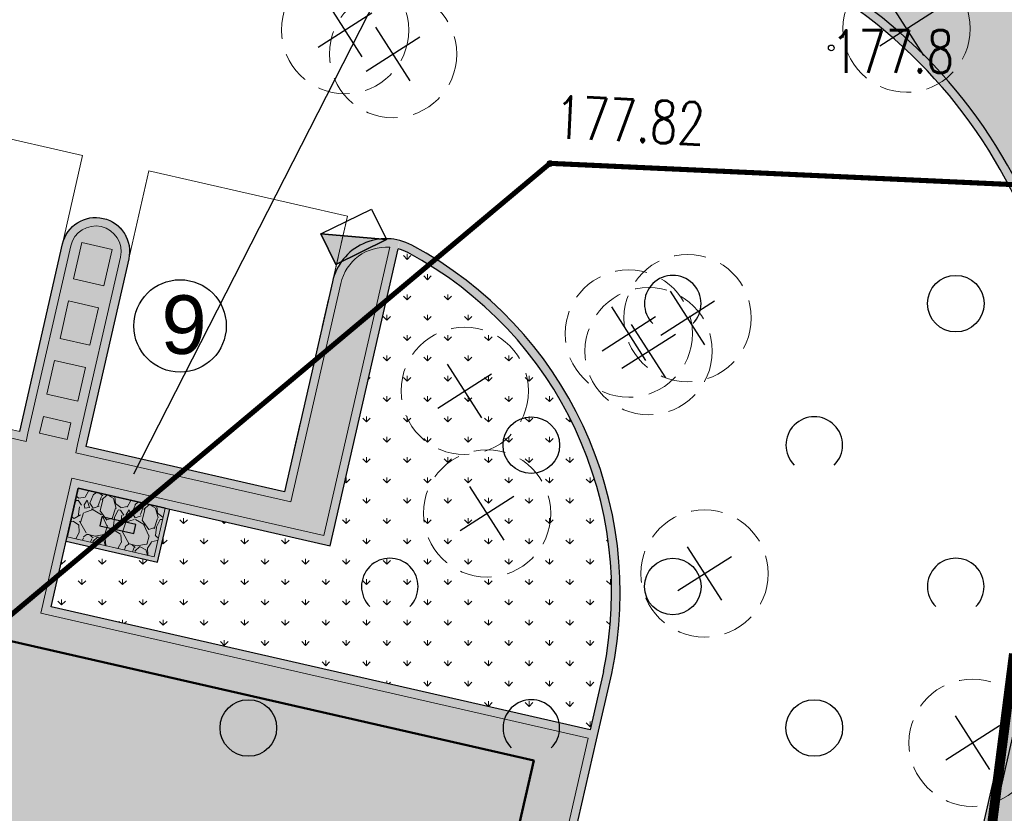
# Model space of a CAD drawing. Header units: metres. Extents: x 964 to 7125, y -212 to 9570.
# Tile 177 of 185: x 2693 to 2711, y 255 to 269. Entities that reach past the tile are written whole.
import ezdxf
from ezdxf import colors
from ezdxf.entities.mleader import LeaderData, LeaderLine
from ezdxf.enums import TextEntityAlignment as Align
from ezdxf.math import Vec2, Vec3

# ---------------------------------------------------------------- set-up
doc = ezdxf.new("R2010")
doc.units = ezdxf.units.M
for name, pattern in [('1081', [1.5, 1, -0.5]), ('3901', [0]), ('CIĄGłA', [0]), ('DASHED', [0.75, 0.5, -0.25])]:
    doc.linetypes.add(name, pattern=pattern)
for name, color, linetype, lineweight in [('- AGP-1_OPISY', 7, 'Continuous', 13), ('AGP1_BUDYNKI', 7, 'Continuous', 50), ('AGP1_HATCH', 7, 'Continuous', 5), ('AGP1_KRAWEZNIKI', 250, 'Continuous', 30), ('AGP1_KRAWEZNIKI GRUBOŚCI', 7, 'Continuous', 15), ('AGP1_KRAWEZNIKI NOWE', 7, 'Continuous', 30), ('AGP1_OPISY', 7, 'Continuous', 13), ('AGP1_ZIELEN', 1, 'Continuous', 15), ('MEBLE PKN', 250, 'Continuous', 20), ('PODKŁAD MAPA', 7, 'Continuous', 9)]:
    doc.layers.add(name, color=color, linetype=linetype, lineweight=lineweight)
for name, color, linetype in [('0S', 7, 'Continuous'), ('OT_Rzedna', 7, 'Continuous'), ('OT_ZagospodarowanieTerenu', 7, 'Continuous'), ('OTO_L_0', 7, 'Continuous'), ('SYTUACJA - znaki_czytnik_kart', 7, 'Continuous'), ('zz-odwodnienie', 5, 'Continuous')]:
    doc.layers.add(name, color=color, linetype=linetype)
doc.styles.add('ARIAL', font='arial.ttf')
doc.styles.add('STYL_ARIAL', font='simplex', dxfattribs={"width": 0.75, "oblique": 0.1})
pattern_1 = [(90, (0, 0), (-0.3592102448, 0.3592102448), [0.09525, -0.6231704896]), (45, (0, 0), (-0.3592102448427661, 0.3592102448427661), [0.09525, -0.41275]), (135, (0, 0), (-0.3592102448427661, -0.3592102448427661), [0.09525, -0.41275])]

# ---------------------------------------------------------------- blocks, each defined once
blk = doc.blocks.new('drzewo_liściaste_symbol')
at = {"layer": 'AGP1_ZIELEN', "color": 11, "lineweight": 30, "true_color": 0xf27172, "transparency": 33554559}
for p, q in [((0.5303300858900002, -0.5303300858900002), (-0.5303300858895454, 0.5303300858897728)), ((-0.5303300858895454, -0.5303300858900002), (0.5303300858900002, 0.5303300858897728))]:
    blk.add_line(p, q, dxfattribs=at)
at = {"layer": 'AGP1_ZIELEN', "color": 252, "linetype": 'DASHED', "lineweight": 5, "ltscale": 1.5, "true_color": 0x939598}
blk.add_circle((0, 0), 1.5, dxfattribs=at)
blk = doc.blocks.new('DRZEWA DO WYCINKI 20240606')
at = {"layer": 'AGP1_ZIELEN', "lineweight": 9, "xscale": 0.75, "yscale": 0.75, "zscale": 0.75, "rotation": 347.6011741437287}
for p in [(2244.827681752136, 233.3627726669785), (2234.906728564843, 233.3376599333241), (2235.753952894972, 232.9139969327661), (2240.957524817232, 228.2470444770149), (2239.919667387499, 227.9716686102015), (2240.269466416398, 227.6620296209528), (2237.021180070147, 226.9594460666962), (2237.415612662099, 224.7949159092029), (2241.257403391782, 223.7316503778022), (2245.994102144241, 220.7411330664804)]:
    blk.add_blockref('drzewo_liściaste_symbol', p, dxfattribs=at)
blk = doc.blocks.new('OTZK1')
at = {"color": 0}
blk.add_circle((0.5, 0.5), 0.5, dxfattribs=at)
blk = doc.blocks.new('OTZK2')
at = {"color": 0}
blk.add_arc((0.5, 0.5), 0.5, 315, 225, dxfattribs=at)
blk = doc.blocks.new('OTRN')
at = {"color": 0}
blk.add_circle((0, 0), 0.05, dxfattribs=at)
blk = doc.blocks.new('RTPW02')
at = {"color": 0}
blk.add_circle((0, 0), 0.05, dxfattribs=at)
blk = doc.blocks.new('MDCP 20240606')
at = {"layer": 'OT_ZagospodarowanieTerenu', "color": 251, "linetype": '1081', "true_color": 0x636466, "const_width": 0.09}
blk.add_lwpolyline([(6592073.7, 5737976.5), (6592072.08, 5737981.8), (6592052.48, 5737982.7), (6592038.83, 5737971.26), (6592034.15, 5737950.72), (6592037.44, 5737948.76), (6592037.82, 5737943.52), (6592053.99, 5737937.59), (6592051.48, 5737922.7), (6592058.84, 5737922.22), (6592062.72, 5737925.29), (6592063.65, 5737933.34), (6592066.33, 5737944.78), (6592065.09, 5737951.53), (6592063.33, 5737955.72), (6592065.93, 5737958.41), (6592070.87, 5737958), (6592072.22, 5737963.52), (6592071.8, 5737967.27), (6592073.7, 5737976.5)], dxfattribs=at)
at = {"layer": 'OTO_L_0', "color": 251, "linetype": '3901', "true_color": 0x636466, "const_width": 0.175}
blk.add_lwpolyline([(6592060.678, 5737974.0325), (6592060.1527, 5737969.9328)], dxfattribs=at)
at = {"layer": 'OT_Rzedna', "color": 251, "true_color": 0x636466}
for name, p in [('OTRN', (6592057.45, 5737984.74)), ('RTPW02', (6592052.484, 5737982.697))]:
    blk.add_blockref(name, p, dxfattribs=at)
at = {"layer": 'OT_ZagospodarowanieTerenu', "color": 251, "true_color": 0x636466}
for name, p in [('OTZK2', (6592054.15, 5737979.72)), ('OTZK1', (6592059.15, 5737979.72)), ('OTZK1', (6592051.65, 5737977.22)), ('OTZK2', (6592056.65, 5737977.22)), ('OTZK2', (6592049.15, 5737974.72)), ('OTZK1', (6592054.15, 5737974.72)), ('OTZK2', (6592059.15, 5737974.72)), ('OTZK1', (6592046.65, 5737972.22)), ('OTZK2', (6592051.65, 5737972.22)), ('OTZK1', (6592056.65, 5737972.22))]:
    blk.add_blockref(name, p, dxfattribs=at)
at = {"layer": 'OT_Rzedna', "color": 251, "true_color": 0x636466, "style": 'STYL_ARIAL', "width": 0.75}
blk.add_text('177.8', height=0.75, dxfattribs=at).set_placement((6592057.45, 5737984.6775), align=Align.MIDDLE_LEFT)
blk.add_text('177.82', height=0.75, rotation=357.3709, dxfattribs=at).set_placement((6592052.5846, 5737983.8945), align=Align.TOP_LEFT)
blk = doc.blocks.new('stanowisko odkurzacza nowe 06 10 2020')
at = {"lineweight": 15}
blk.add_line((-4.200000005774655, -3.400000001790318), (-4.200000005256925, -5.000000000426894), dxfattribs=at)
for points in [[(-7.800000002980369, -1.118678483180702e-10), (-7.800000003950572, -5.000000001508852), (-4.200000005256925, -5.000000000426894)], [(-3.000000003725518, -3.400000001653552), (-3.000000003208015, -5.000000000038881)], [(-3.000000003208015, -5.000000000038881), (0.5999999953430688, -5.000000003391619)]]:
    blk.add_lwpolyline(points, dxfattribs=at)
at = {"layer": 'AGP1_KRAWEZNIKI NOWE', "linetype": 'DASHED', "lineweight": 15}
blk.add_lwpolyline([(-7.800000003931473, 1.164153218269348e-10), (-7.800000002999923, -5.000000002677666)], dxfattribs=at)
at = {"layer": 'AGP1_KRAWEZNIKI NOWE', "lineweight": 15}
for points in [[(-7.200000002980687, -1.13686837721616e-13), (-4.200000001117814, 2.6943780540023e-11)], [(-3.000000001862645, 3.774403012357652e-11), (0.5999999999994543, 7.014477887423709e-11), (0.5999999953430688, -4.999999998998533)]]:
    blk.add_lwpolyline(points, dxfattribs=at)
for points in [[(-4.200000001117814, -1.13686837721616e-13), (-4.200000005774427, -3.400000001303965, 0.4142135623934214), (-3.600000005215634, -4.000000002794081), (-3.600000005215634, -4.000000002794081, 0.4142135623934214), (-3.000000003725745, -3.400000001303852), (-3.000000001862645, 0)], [(-4.050000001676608, -1.13686837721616e-13), (-4.050000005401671, -3.400000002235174, 0.4142135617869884), (-3.600000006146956, -3.850000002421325, 0.4142135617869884), (-3.150000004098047, -3.400000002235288), (-3.150000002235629, 0)]]:
    blk.add_lwpolyline(points, format="xyb", dxfattribs=at)
for points in [[(-3.850000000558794, -0.349999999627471), (-3.350000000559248, -0.349999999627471), (-3.350000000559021, -0.04999999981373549), (-3.850000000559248, -0.04999999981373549)], [(-3.320000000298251, -1.36000000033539), (-3.320000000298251, -0.75), (-3.879999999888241, -0.75), (-3.879999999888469, -1.360000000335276)], [(-3.330000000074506, -2.440000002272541), (-3.330000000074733, -1.760000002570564), (-3.870000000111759, -1.76000000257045), (-3.870000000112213, -2.440000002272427)], [(-3.87500000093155, -3.500000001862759), (-3.325000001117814, -3.500000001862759), (-3.325000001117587, -2.840000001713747), (-3.87500000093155, -2.840000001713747)]]:
    blk.add_lwpolyline(points, close=True, dxfattribs=at)
blk = doc.blocks.new('d_wpust')
at = {"layer": 'zz-odwodnienie'}
blk.add_hatch(color=0, dxfattribs=at).paths.add_polyline_path([(-0.5, 0.6000000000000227), (-0.5, 0), (0.5, 0)])
at = {"layer": 'zz-odwodnienie', "color": 0}
for p, q in [((-0.5, 0.6000000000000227), (0.5, 0)), ((-0.5, 0), (-0.5, 0.6000000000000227)), ((-0.5, 0.6000000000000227), (0.5, 0.6000000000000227)), ((0.5, 0.6000000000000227), (0.5, 0)), ((0.5, 0), (-0.5, 0))]:
    blk.add_line(p, q, dxfattribs=at)
blk.add_lwpolyline([(-0.5, 0.6000000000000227), (-0.5, 0), (0.5, 0)], close=True, dxfattribs=at)
blk = doc.blocks.new('drogowe 20250115 oddziaływanie')
at = {"layer": 'zz-odwodnienie', "color": 5, "linetype": 'CIĄGłA', "lineweight": 0, "rotation": 26.12016210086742}
blk.add_blockref('d_wpust', (2367.768853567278, 271.4835754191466), dxfattribs=at)

msp = doc.modelspace()

# ---------------------------------------------------------------- hatches: boundary and pattern name
at = {"layer": 'AGP1_HATCH', "transparency": 33554625}
h = msp.add_hatch(dxfattribs=at)
h.set_pattern_fill('GRASS', color=64, scale=0.02)
h.set_pattern_definition(pattern_1)
edge = h.paths.add_edge_path()
edge.add_line((2661.807510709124, 281.1750997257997), (2661.513226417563, 280.103738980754))
edge.add_arc((2698.998912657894, 442.3996465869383), 166.5687194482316, 256.9943948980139, 258.1500133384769)
edge.add_line((2664.794031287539, 279.3807385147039), (2665.073825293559, 279.3204852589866))
edge.add_line((2665.07382529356, 279.3204852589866), (2665.191714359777, 279.8679188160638))
edge.add_line((2665.191714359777, 279.8679188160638), (2666.814512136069, 279.5184515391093))
edge.add_line((2666.814512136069, 279.5184515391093), (2666.696623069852, 278.9710179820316))
edge.add_line((2666.696623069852, 278.9710179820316), (2677.244893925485, 276.6994623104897))
edge.add_line((2677.244893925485, 276.6994623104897), (2678.276026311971, 277.4314030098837))
edge.add_line((2678.276026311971, 277.4314030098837), (2661.807510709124, 281.1750997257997))
edge = h.paths.add_edge_path()
edge.add_line((2678.276026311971, 277.4314030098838), (2677.244893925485, 276.6994623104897))
edge.add_line((2677.244893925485, 276.6994623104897), (2705.452921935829, 270.6249021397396))
edge.add_arc((2702.957783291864, 261.9819229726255), 8.995932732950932, -9.899978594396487, 73.89711847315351, ccw=False)
edge.add_line((2711.819761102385, 260.4352636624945), (2705.060449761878, 230.8202579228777))
edge.add_line((2705.060449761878, 230.8202579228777), (2704.424615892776, 230.9653696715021))
edge.add_line((2704.424615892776, 230.9653696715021), (2703.045429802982, 224.9226379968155))
edge.add_line((2703.045429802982, 224.9226379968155), (2698.813467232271, 225.8885363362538))
edge.add_line((2698.813467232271, 225.8885363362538), (2700.188177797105, 231.9116583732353))
edge.add_line((2700.188177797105, 231.9116583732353), (2696.80297776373, 230.9890328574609))
edge.add_line((2696.80297776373, 230.9890328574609), (2693.005710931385, 231.8557167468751))
edge.add_line((2693.005710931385, 231.8557167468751), (2692.594776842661, 230.055260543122))
edge.add_line((2692.594776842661, 230.055260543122), (2687.874416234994, 231.1293036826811))
edge.add_line((2687.874416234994, 231.1293036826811), (2688.28607199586, 232.9329218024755))
edge.add_line((2688.28607199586, 232.9329218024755), (2682.213132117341, 234.3190027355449))
edge.add_line((2682.213132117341, 234.3190027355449), (2680.478348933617, 235.4907377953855))
edge.add_arc((2679.978658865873, 234.8031445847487), 0.8499850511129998, 53.99321822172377, 167.1431079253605)
edge.add_line((2679.149983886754, 234.9922804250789), (2677.859385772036, 229.3376865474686))
edge.add_line((2677.859385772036, 229.3376865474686), (2673.715938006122, 230.2833823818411))
edge.add_line((2673.715938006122, 230.2833823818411), (2674.083090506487, 231.892015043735))
edge.add_line((2674.083090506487, 231.892015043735), (2654.926379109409, 236.2643211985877))
edge.add_line((2654.92637910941, 236.2643211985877), (2654.926056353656, 236.2643948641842))
edge.add_line((2654.926056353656, 236.2643948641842), (2655.35996385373, 238.1655061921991))
edge.add_line((2655.35996385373, 238.1655061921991), (2651.459929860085, 239.0556455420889))
edge.add_line((2651.459929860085, 239.0556455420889), (2652.17198319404, 242.175417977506))
edge.add_line((2652.17198319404, 242.175417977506), (2657.382741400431, 262.8037986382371))
edge.add_arc((2654.619536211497, 263.5017936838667), 2.849999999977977, 345.8234528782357, 357.692915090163)
edge.add_line((2657.467226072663, 263.3870659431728), (2657.561453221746, 265.7259047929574))
edge.add_line((2657.561453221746, 265.7259047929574), (2649.03751070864, 234.6850997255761))
edge.add_line((2649.03751070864, 234.6850997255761), (2703.447510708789, 222.3150997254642))
edge.add_line((2703.447510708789, 222.3150997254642), (2714.507510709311, 269.1950997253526))
edge.add_line((2714.507510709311, 269.1950997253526), (2678.276026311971, 277.4314030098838))
at = {"layer": 'AGP1_HATCH', "true_color": 0x636466, "transparency": 33554477}
h = msp.add_hatch(color=251, dxfattribs=at)
h.dxf.hatch_style = 1
h.paths.add_polyline_path([(2701.167833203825, 225.8640364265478), (2699.412961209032, 226.2645664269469), (2700.630127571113, 231.5974276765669), (2702.384999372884, 231.1968974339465)], flags=16)
edge = h.paths.add_edge_path()
edge.add_arc((2704.102944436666, 465.5645542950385), 190.2882127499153, 257.0703403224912, 258.0782477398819)
edge.add_line((2664.794031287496, 279.3807385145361), (2705.448620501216, 270.6258284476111))
edge.add_line((2705.448620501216, 270.6258284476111), (2705.453780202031, 270.6246543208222))
edge.add_arc((2702.957783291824, 261.981922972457), 8.99593273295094, -9.899978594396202, 73.8914287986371, ccw=False)
edge.add_line((2711.819761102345, 260.4352636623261), (2705.060449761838, 230.8202579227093))
edge.add_line((2705.060449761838, 230.8202579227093), (2704.424615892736, 230.9653696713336))
edge.add_line((2704.424615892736, 230.9653696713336), (2703.045429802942, 224.9226379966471))
edge.add_line((2703.045429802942, 224.9226379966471), (2698.815172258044, 225.8924517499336))
edge.add_line((2698.815172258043, 225.8924517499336), (2700.194344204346, 231.93512077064))
edge.add_line((2700.194344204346, 231.93512077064), (2700.188177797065, 231.9116583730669))
edge.add_line((2700.188177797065, 231.9116583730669), (2696.80297776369, 230.9890328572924))
edge.add_line((2696.80297776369, 230.9890328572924), (2693.005710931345, 231.8557167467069))
edge.add_line((2693.005710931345, 231.8557167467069), (2692.594776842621, 230.0552605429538))
edge.add_line((2692.594776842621, 230.0552605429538), (2687.874416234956, 231.1293036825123))
edge.add_line((2687.874416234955, 231.1293036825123), (2688.286071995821, 232.9329218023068))
edge.add_line((2688.286071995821, 232.9329218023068), (2682.213132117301, 234.3190027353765))
edge.add_line((2682.213132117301, 234.3190027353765), (2680.478348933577, 235.4907377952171))
edge.add_arc((2679.978658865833, 234.8031445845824), 0.8499850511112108, 53.99321822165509, 167.1431079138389)
edge.add_line((2679.149983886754, 234.9922804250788), (2677.859385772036, 229.3376865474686))
edge.add_line((2677.859385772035, 229.3376865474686), (2673.715938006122, 230.2833823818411))
edge.add_line((2673.715938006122, 230.2833823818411), (2674.083090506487, 231.892015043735))
edge.add_line((2674.083090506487, 231.892015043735), (2654.926379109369, 236.2643211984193))
edge.add_line((2654.92637910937, 236.2643211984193), (2654.926111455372, 236.2646362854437))
edge.add_line((2654.926111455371, 236.2646362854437), (2655.360018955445, 238.1657476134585))
edge.add_line((2655.360018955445, 238.1657476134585), (2651.459929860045, 239.0556455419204))
edge.add_line((2651.459929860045, 239.0556455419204), (2652.17198319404, 242.175417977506))
edge.add_line((2652.17198319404, 242.175417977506), (2657.382741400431, 262.8037986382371))
edge.add_arc((2654.619536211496, 263.5017936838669), 2.849999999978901, 345.8234528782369, 357.6929150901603)
edge.add_line((2657.467226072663, 263.3870659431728), (2657.561933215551, 265.7378188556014))
edge.add_line((2657.561933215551, 265.7378188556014), (2657.737820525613, 266.3773577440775))
edge.add_line((2657.737820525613, 266.3773577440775), (2657.61710448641, 263.3810276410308))
edge.add_arc((2654.619536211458, 263.501793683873), 3.000000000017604, 345.82345287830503, 357.69291509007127, ccw=False)
edge.add_line((2657.528173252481, 262.7670620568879), (2652.318222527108, 242.1420404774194))
edge.add_line((2652.318222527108, 242.1420404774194), (2655.243009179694, 241.4744904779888))
edge.add_arc((2655.017944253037, 240.497337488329), 1.002737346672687, -9.8722114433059, 77.02943066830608, ccw=False)
edge.add_line((2656.005833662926, 240.3254168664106), (2655.105951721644, 236.3771931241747))
edge.add_line((2655.105951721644, 236.3771931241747), (2678.113676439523, 231.1259360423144))
edge.add_line((2678.113676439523, 231.1259360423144), (2679.003744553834, 235.0256579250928))
edge.add_arc((2679.978658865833, 234.8031445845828), 0.9999850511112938, 54.147005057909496, 167.143107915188, ccw=False)
edge.add_line((2680.564357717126, 235.6136548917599), (2682.273850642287, 234.4590017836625))
edge.add_line((2682.273850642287, 234.4590017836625), (2696.799754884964, 231.1436258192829))
edge.add_line((2696.799754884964, 231.1436258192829), (2700.226016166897, 232.0774424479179))
edge.add_line((2700.226016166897, 232.0774424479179), (2704.947587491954, 230.999872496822))
edge.add_line((2704.947587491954, 230.999872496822), (2711.672656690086, 260.4648509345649))
edge.add_arc((2702.957783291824, 261.9819229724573), 8.845932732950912, 350.1249919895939, 433.863969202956)
edge.add_line((2705.41623421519, 270.4793664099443), (2664.703803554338, 279.246415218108))
edge.add_arc((2698.998912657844, 442.3996465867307), 166.7187194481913, 256.9978913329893, 258.1291453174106, ccw=False)
edge.add_line((2661.489382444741, 279.9552974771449), (2661.525066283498, 280.1010047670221))
h = msp.add_hatch(color=251, dxfattribs=at)
h.dxf.hatch_style = 1
h.paths.add_polyline_path([(2687.065361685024, 259.3846310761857), (2702.420484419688, 255.8799613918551), (2699.626984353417, 243.6407100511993), (2684.271868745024, 247.1454113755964)], flags=16)
edge = h.paths.add_edge_path(flags=16)
edge.add_line((2690.571248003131, 266.4311739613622), (2690.426610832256, 265.7974705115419))
edge.add_line((2690.426610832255, 265.7974705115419), (2684.869518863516, 267.0658272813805))
edge.add_line((2684.869518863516, 267.0658272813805), (2685.014156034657, 267.6995307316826))
edge.add_arc((2685.842845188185, 267.5103898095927), 0.8500000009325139, 77.14298656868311, 167.1429865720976, ccw=False)
edge.add_line((2686.031986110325, 268.3390789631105), (2689.931699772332, 267.4490040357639))
edge.add_arc((2689.742558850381, 266.6203148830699), 0.8500000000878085, -12.857013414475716, 77.14298656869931, ccw=False)
edge = h.paths.add_edge_path()
edge.add_line((2703.562298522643, 256.3886637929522), (2693.891010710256, 258.5960247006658))
edge.add_line((2693.891010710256, 258.5960247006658), (2694.36942604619, 260.6921210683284))
edge.add_line((2694.369426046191, 260.6921210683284), (2698.824850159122, 259.6752101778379))
edge.add_line((2698.824850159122, 259.6752101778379), (2700.049590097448, 265.0732275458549))
edge.add_arc((2699.800264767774, 264.1511328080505), 0.9552077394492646, 74.86959213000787, 168.3871311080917)
edge.add_line((2698.864610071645, 264.3434141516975), (2698.016810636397, 260.6289252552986))
edge.add_line((2698.016810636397, 260.6289252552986), (2689.827412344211, 262.4980825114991))
edge.add_line((2689.827412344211, 262.4980825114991), (2690.717487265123, 266.3977961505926))
edge.add_arc((2689.742558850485, 266.6203148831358), 1.000000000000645, 347.1429865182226, 437.1429865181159)
edge.add_line((2689.965077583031, 267.5952432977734), (2686.065363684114, 268.485318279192))
edge.add_arc((2685.842845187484, 267.5103898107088), 1.000000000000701, 77.1430003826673, 167.1429865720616)
edge.add_line((2684.867916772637, 267.732908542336), (2684.689901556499, 266.9529658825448))
edge.add_line((2684.689901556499, 266.9529658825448), (2689.564527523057, 265.8403759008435))
edge.add_line((2689.564527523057, 265.8403759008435), (2688.20718139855, 259.8933084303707))
edge.add_line((2688.20718139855, 259.8933084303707), (2684.323637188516, 260.7796816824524))
edge.add_arc((2684.101035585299, 259.7827054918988), 1.021524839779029, 77.41362849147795, 166.3037866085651)
edge.add_line((2683.108558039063, 260.0245759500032), (2681.076185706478, 251.1200781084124))
edge.add_arc((2684.981409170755, 250.0981039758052), 4.03673152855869, 165.3349000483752, 256.6501541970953)
edge.add_line((2684.049342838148, 246.1704515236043), (2698.437065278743, 242.8865820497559))
edge.add_arc((2698.876142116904, 244.8367181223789), 1.998954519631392, 257.3113330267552, 345.5301534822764)
edge.add_line((2700.811688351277, 244.3372384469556), (2703.562298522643, 256.3886637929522))
h = msp.add_hatch(color=251, dxfattribs=at)
h.dxf.hatch_style = 1
edge = h.paths.add_edge_path()
edge.add_line((2693.337154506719, 261.6970163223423), (2694.093718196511, 265.0117729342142))
edge.add_arc((2694.678675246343, 264.8782616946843), 0.6000000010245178, -12.857013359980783, 167.1429865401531, ccw=False)
edge.add_line((2695.263632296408, 264.744750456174), (2694.507068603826, 261.4299938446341))
edge.add_line((2694.507068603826, 261.4299938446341), (2693.337154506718, 261.6970163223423))
h = msp.add_hatch(color=251, dxfattribs=at)
h.dxf.hatch_style = 1
edge = h.paths.add_edge_path()
edge.add_arc((2703.396436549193, 257.4046252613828), 1.168151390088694, 62.58540037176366, 70.4384763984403)
edge.add_arc((2696.987293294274, 258.8506342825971), 6.80902246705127, 348.9806832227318, 357.09332757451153, ccw=False)
edge.add_line((2703.670776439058, 257.5491581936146), (2703.41605929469, 256.422041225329))
edge.add_line((2703.41605929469, 256.422041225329), (2703.562298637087, 256.3886637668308))
edge.add_line((2703.562298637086, 256.3886637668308), (2703.819731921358, 257.5165727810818))
edge.add_arc((2696.400283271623, 258.9049803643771), 7.548237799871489, 349.4007796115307, 356.4803759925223)
edge = h.paths.add_edge_path()
edge.add_arc((2699.80919047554, 264.1366405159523), 0.9669473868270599, 61.87003514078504, 75.3656220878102)
edge.add_line((2700.053489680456, 265.0722179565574), (2700.023086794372, 264.9250809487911))
edge.add_arc((2699.809211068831, 264.1365959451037), 0.8169770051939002, 61.86729084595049, 74.823748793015, ccw=False)
edge.add_arc((2696.987293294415, 258.8506342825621), 6.809022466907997, -2.9066724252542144, 61.89995680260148, ccw=False)
edge.add_arc((2703.396436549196, 257.4046252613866), 1.168151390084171, 62.58540037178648, 70.43847639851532, ccw=False)
edge.add_arc((2696.987293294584, 258.8506342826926), 6.959022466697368, 356.6302783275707, 421.8999565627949)
at = {"layer": 'AGP1_HATCH', "transparency": 33554625}
h = msp.add_hatch(dxfattribs=at)
h.set_pattern_fill('GRASS', color=64, scale=0.02)
h.set_pattern_definition(pattern_1)
edge = h.paths.add_edge_path()
edge.add_arc((2699.809210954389, 264.1365959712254), 0.8169770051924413, 61.86728915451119, 74.82374879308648)
edge.add_line((2700.023086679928, 264.9250809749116), (2698.824850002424, 259.6752102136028))
edge.add_line((2698.824850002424, 259.6752102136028), (2695.987806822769, 260.3227400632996))
edge.add_line((2695.987806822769, 260.3227400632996), (2695.774188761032, 259.3868088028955))
edge.add_line((2695.774188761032, 259.3868088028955), (2694.155807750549, 259.7561898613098))
edge.add_line((2694.15580775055, 259.7561898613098), (2693.891010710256, 258.5960247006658))
edge.add_line((2693.891010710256, 258.5960247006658), (2703.416059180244, 256.4220412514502))
edge.add_line((2703.416059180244, 256.4220412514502), (2703.650952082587, 257.4511926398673))
edge.add_arc((2696.987293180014, 258.8506343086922), 6.80902246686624, 348.1396172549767, 421.8999565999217)
at = {"layer": 'AGP1_HATCH', "true_color": 0x636466, "transparency": 33554477}
h = msp.add_hatch(color=251, dxfattribs=at)
h.dxf.hatch_style = 1
h.paths.add_polyline_path([(2694.369425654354, 260.6921211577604), (2694.155807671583, 259.7561898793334), (2695.774188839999, 259.386808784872), (2695.98780682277, 260.3227400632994)])
at = {"layer": 'AGP1_HATCH', "true_color": 0x939598}
h = msp.add_hatch(dxfattribs=at)
h.set_pattern_fill('GRAVEL', color=252, scale=0.03, angle=77.14298656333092)
h.set_pattern_definition([(305.1557740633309, (4011295.728399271, -7580959.046638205), (5.329584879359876, -7.469197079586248), [0.102516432, -10.1491450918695]), (262.112727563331, (4011295.787428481, -7580959.13045472), (1.291815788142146, 9.084304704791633), [0.1759214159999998, -17.41621466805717]), (209.6534336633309, (4011295.763287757, -7580959.304711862), (9.867442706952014, 5.563802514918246), [0.124044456, -12.28041683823]), (344.4166755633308, (4011295.882883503, -7580959.636830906), (-14.68834976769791, 4.13408092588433), [0.1602013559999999, -15.8599312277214]), (9.976640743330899, (4011296.037195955, -7580959.67986731), (-9.762541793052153, -1.679765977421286), [0.15709011, -15.5519423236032]), (74.41667556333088, (4011296.191910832, -7580959.652651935), (-4.13408092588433, -14.68834976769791), [0.1602013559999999, -15.85993122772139]), (114.8372270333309, (4011296.234947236, -7580959.498339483), (5.224683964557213, -11.35323361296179), [0.211858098, -20.9739345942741]), (149.3983149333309, (4011296.145958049, -7580959.306077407), (-15.15678502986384, 8.930572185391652), [0.200015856, -19.8015769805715]), (198.5725521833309, (4011295.973798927, -7580959.204255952), (-11.01411506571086, -3.738893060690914), [0.1607438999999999, -15.9136637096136]), (252.3793448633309, (4011295.821426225, -7580959.255453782), (2.608047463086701, 8.002290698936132), [0.1835139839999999, -8.992181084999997]), (299.5404243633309, (4011295.765874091, -7580959.430357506), (6.137138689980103, -10.77989743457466), [0.2373233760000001, -23.4950317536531]), (215.9570613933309, (4011296.058176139, -7580958.903060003), (-5.644287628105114, -4.182912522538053), [0.08100136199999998, -8.0191697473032]), (248.6122209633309, (4011295.992608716, -7580958.950622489), (3.690061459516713, 9.318522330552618), [0.1541045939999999, -15.25639169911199]), (302.1429865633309, (4011295.936409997, -7580959.094114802), (0.7428954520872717, -0.1695592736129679), [0.1077628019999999, -0.9698679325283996]), (280.3415770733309, (4011295.835393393, -7580959.12577037), (-0.6379945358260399, 4.05359580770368), [0.05803239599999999, -5.745186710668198]), (8.944396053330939, (4011295.845811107, -7580959.18285983), (-2.398245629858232, -0.2342176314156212), [0.08206968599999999, -4.021425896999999]), (108.1067430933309, (4011295.926883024, -7580959.170099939), (-0.9771130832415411, 2.567804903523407), [0.1332958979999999, -4.309889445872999]), (238.7080377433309, (4011295.885456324, -7580959.043405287), (1.082013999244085, 1.316231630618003), [0.09638614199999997, -2.313269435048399]), (93.53252689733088, (4011295.747466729, -7580959.613739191), (-0.5330936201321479, 7.937632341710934), [0.1350264, -13.3676480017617]), (147.4891625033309, (4011295.739147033, -7580959.478969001), (7.493612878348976, -4.836733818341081), [0.113279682, -11.21466470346]), (10.34157707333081, (4011295.736877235, -7580959.009493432), (-4.053595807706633, -0.6379945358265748), [0.11606403, -5.687155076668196]), (60.75344623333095, (4011295.851056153, -7580958.988658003), (-3.924279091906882, -6.92027670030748), [0.1350263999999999, -13.36764800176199]), (56.58694134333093, (4011296.208061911, -7580959.718865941), (-2.333587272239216, -3.375358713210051), [0.1302105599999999, -6.380320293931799]), (11.91812716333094, (4011296.27976512, -7580959.610176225), (-9.019646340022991, -1.849325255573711), [0.109101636, -10.801078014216]), (143.9443960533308, (4011296.481468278, -7580959.171623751), (-3.375358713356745, 2.333587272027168), [0.11606403, -5.687155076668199]), (94.49701120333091, (4011296.387636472, -7580959.103311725), (0.7673112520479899, -10.33587797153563), [0.1277348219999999, -12.64571279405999]), (146.5869413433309, (4011296.398384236, -7580959.535642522), (3.375358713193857, -2.333587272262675), [0.06510527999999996, -6.4454255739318]), (178.4529190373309, (4011296.471294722, -7580959.216197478), (-3.141141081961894, -0.06465835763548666), [0.03885437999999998, -3.8465984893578]), (243.1067430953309, (4011296.432454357, -7580959.215148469), (1.251573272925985, 2.059127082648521), [0.1570901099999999, -2.984716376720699]), (263.1519925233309, (4011296.36139773, -7580959.355249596), (0.9526972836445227, 7.598513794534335), [0.1455800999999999, -14.4124094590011]), (20.83305409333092, (4011295.993743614, -7580959.185360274), (-1.655350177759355, -0.4037769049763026), [0.109897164, -2.637532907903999]), (70.30021315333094, (4011296.096455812, -7580959.14627575), (4.368298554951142, 12.29010413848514), [0.191867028, -18.99480271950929]), (138.0883824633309, (4011296.161132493, -7580958.965638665), (4.522031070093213, -4.15849672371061), [0.07845247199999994, -7.766817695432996]), (167.1429865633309, (4011296.102749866, -7580958.913233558), (-0.9124547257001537, -0.5733361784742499), [0.04571999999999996, -0.7162799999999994]), (197.3994237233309, (4011296.33571968, -7580959.365020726), (5.878505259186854, 1.784666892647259), [0.105860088, -10.48018223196]), (125.1557740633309, (4011296.234703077, -7580959.396676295), (-5.329584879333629, 7.469197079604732), [0.205032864, -10.0466286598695]), (77.14298656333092, (4011296.116644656, -7580959.229043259), (-0.5733361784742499, 0.9124547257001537), [0.19812, -0.5638799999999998]), (42.44783306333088, (4011296.160730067, -7580959.035890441), (6.895860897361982, 6.242039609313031), [0.1204828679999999, -11.92779501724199]), (331.1975906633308, (4011296.249633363, -7580958.954574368), (2.802022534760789, -1.421132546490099), [0.110948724, -5.4364950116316]), (284.7889619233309, (4011296.346856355, -7580959.008028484), (4.207328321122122, -15.81060632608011), [0.1806435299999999, -17.88373932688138]), (252.5690653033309, (4011296.392967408, -7580959.182688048), (-2.947166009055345, -9.488081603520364), [0.1911088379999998, -18.91975393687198])])
h.paths.add_polyline_path([(2695.713995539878, 259.4826022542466), (2695.909812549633, 260.3405415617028), (2694.369426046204, 260.6921210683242), (2694.173610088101, 259.8341863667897)])
at = {"layer": 'AGP1_HATCH', "true_color": 0xf8991e, "transparency": 33554579}
h = msp.add_hatch(color=30, dxfattribs=at)
h.dxf.hatch_style = 1
h.paths.add_polyline_path([(2684.271868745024, 247.1454113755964), (2699.626984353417, 243.6407100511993), (2702.420484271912, 255.8799607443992), (2687.065361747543, 259.3846313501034)])

# ---------------------------------------------------------------- linework, layer by layer
at = {"layer": '- AGP-1_OPISY', "color": 18, "lineweight": 18, "true_color": 0x000000}
msp.add_lwpolyline([(2684.271861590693, 247.1453800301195), (2687.065361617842, 259.3846313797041), (2690.49710956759, 258.601365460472), (2701.913537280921, 255.9956674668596), (2702.420484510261, 255.8799613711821), (2699.626984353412, 243.6407100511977), (2684.271861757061, 247.1453798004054)], dxfattribs=at)
at = {"color": 18, "linetype": 'CIĄGłA', "lineweight": 30, "true_color": 0x000000}
msp.add_lwpolyline([(2693.337154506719, 261.6970163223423), (2694.093718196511, 265.0117729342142, -0.999999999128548), (2695.263632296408, 264.744750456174), (2694.507068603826, 261.4299938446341), (2694.507068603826, 261.4299938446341)], format="xyb", dxfattribs=at)
at = {"color": 18, "linetype": 'CIĄGłA', "lineweight": 20, "true_color": 0x000000}
msp.add_lwpolyline([(2690.933488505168, 258.5017658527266), (2702.420484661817, 255.8799624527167)], dxfattribs=at)
at = {"layer": 'AGP1_BUDYNKI', "linetype": 'CIĄGłA'}
msp.add_lwpolyline([(2699.626984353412, 243.6407100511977), (2684.271861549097, 247.1453798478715), (2687.06536168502, 259.3846310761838), (2687.06536168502, 259.3846310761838), (2702.420484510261, 255.8799613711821), (2699.626984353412, 243.6407100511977)], dxfattribs=at)
at = {"layer": 'AGP1_KRAWEZNIKI GRUBOŚCI'}
msp.add_lwpolyline([(2689.710783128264, 265.8069943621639), (2688.320041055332, 259.7136917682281), (2684.296830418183, 260.6319537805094, 0.4238907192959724), (2683.245335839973, 259.9497425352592), (2683.23896229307, 259.9218179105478), (2681.221892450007, 251.0843671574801, 0.4211120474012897), (2684.083351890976, 246.3165467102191), (2698.470224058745, 243.0328713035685, 0.4047774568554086), (2700.66592803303, 244.3727146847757), (2703.38268160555, 256.2758019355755), (2693.711393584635, 258.4831630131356), (2694.256458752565, 260.8717622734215), (2698.711883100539, 259.8548513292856), (2699.875124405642, 264.9509096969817, 0.3754874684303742), (2699.011003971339, 264.3107138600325), (2698.12967248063, 260.4493080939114), (2694.327451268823, 261.3171312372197)], format="xyb", dxfattribs=at)
for points in [[(2693.450015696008, 261.5173980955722), (2689.647795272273, 262.3852210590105), (2690.393233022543, 265.6512312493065)], [(2693.48339376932, 261.6636385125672), (2693.450015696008, 261.5173980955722)], [(2694.360829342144, 261.4633716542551), (2694.327451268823, 261.3171312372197)]]:
    msp.add_lwpolyline(points, dxfattribs=at)
for points in [[(2695.774188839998, 259.3868087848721), (2695.98780682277, 260.3227400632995), (2694.369425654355, 260.6921211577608), (2694.155807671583, 259.7561898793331)], [(2695.713996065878, 259.4826045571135), (2695.909812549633, 260.3405415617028), (2694.369426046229, 260.6921210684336), (2694.173609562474, 259.8341840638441)]]:
    msp.add_lwpolyline(points, close=True, dxfattribs=at)
at = {"layer": 'AGP1_KRAWEZNIKI NOWE'}
for p, q in [((2698.824850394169, 259.6752101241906), (2700.023086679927, 264.9250809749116)), ((2693.891010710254, 258.5960247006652), (2694.36942604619, 260.6921210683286)), ((2694.36942604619, 260.6921210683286), (2698.824850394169, 259.6752101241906)), ((2703.416059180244, 256.4220412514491), (2693.891010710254, 258.5960247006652)), ((2703.650952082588, 257.4511926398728), (2703.416059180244, 256.4220412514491))]:
    msp.add_line(p, q, dxfattribs=at)
at = {"layer": 'AGP1_KRAWEZNIKI NOWE', "color": 18, "linetype": 'CIĄGłA', "true_color": 0x000000}
for p, q in [((2698.864610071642, 264.3434141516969), (2698.016811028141, 260.6289251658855)), ((2698.016811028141, 260.6289251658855), (2694.507068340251, 261.4299926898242)), ((2694.369425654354, 260.6921211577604), (2694.173609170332, 259.8341841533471)), ((2695.909812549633, 260.340541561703), (2694.369425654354, 260.6921211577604)), ((2704.947587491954, 230.999872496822), (2711.672656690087, 260.4648509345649)), ((2695.774188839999, 259.386808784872), (2695.98780682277, 260.3227400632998)), ((2711.819761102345, 260.4352636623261), (2705.060449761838, 230.8202579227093)), ((2694.155807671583, 259.7561898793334), (2694.155807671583, 259.7561898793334)), ((2694.155807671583, 259.7561898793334), (2695.774188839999, 259.386808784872)), ((2703.528920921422, 256.2424243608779), (2703.797480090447, 257.4190799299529)), ((2700.811688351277, 244.337238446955), (2703.528920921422, 256.2424243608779))]:
    msp.add_line(p, q, dxfattribs=at)
for centre, radius, start, end in [((2702.957783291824, 261.981922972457), 8.99593273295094, 350.1000214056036, 73.89142879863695), ((2702.957783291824, 261.9819229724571), 8.845932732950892, 350.1249919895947, 73.8639692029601), ((2699.809190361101, 264.1366405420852), 0.9669473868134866, 61.87003514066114, 167.6524225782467), ((2696.987293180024, 258.8506343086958), 6.959022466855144, 348.128818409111, 61.89995656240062)]:
    msp.add_arc(centre, radius, start, end, dxfattribs=at)
at = {"layer": 'AGP1_KRAWEZNIKI NOWE'}
for centre, radius, start, end in [((2699.809210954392, 264.1365959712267), 0.8169770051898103, 61.86728884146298, 74.82374879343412), ((2696.987293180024, 258.8506343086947), 6.809022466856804, 348.1396172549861, 61.89995656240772)]:
    msp.add_arc(centre, radius, start, end, dxfattribs=at)
at = {"layer": 'AGP1_OPISY', "linetype": 'Continuous', "lineweight": 30}
msp.add_circle((2696.170626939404, 263.5610228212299), 0.8166577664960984, dxfattribs=at)
at = {"layer": 'MEBLE PKN'}
for points in [[(2699.908797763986, 265.0984438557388), (2699.91025016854, 265.1048073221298)], [(2703.449436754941, 256.5682805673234), (2703.456895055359, 256.6009580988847)]]:
    msp.add_lwpolyline(points, dxfattribs=at)
at = {"layer": 'SYTUACJA - znaki_czytnik_kart'}
msp.add_lwpolyline([(2695.353796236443, 259.8930461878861), (2695.389399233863, 260.0490347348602), (2694.789818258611, 260.1858837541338), (2694.754215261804, 260.0298952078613)], close=True, dxfattribs=at)

# ---------------------------------------------------------------- block references
at = {"layer": '0S', "color": 18, "linetype": 'CIĄGłA', "lineweight": 0, "true_color": 0x000000}
msp.add_blockref('DRZEWA DO WYCINKI 20240606', (464.1808087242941, 35.45353547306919), dxfattribs=at)
at = {"layer": 'AGP1_KRAWEZNIKI', "color": 160, "linetype": 'CIĄGłA', "lineweight": 0, "true_color": 0x2e2eff}
msp.add_blockref('drogowe 20250115 oddziaływanie', (331.6019750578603, -6.615115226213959), dxfattribs=at)
at = {"layer": 'AGP1_KRAWEZNIKI NOWE', "color": 5, "lineweight": 15, "rotation": 167.1429865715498}
msp.add_blockref('stanowisko odkurzacza nowe 06 10 2020', (2690.41236926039, 262.3645725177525), dxfattribs=at)
at = {"layer": 'PODKŁAD MAPA', "linetype": 'ByBlock'}
msp.add_blockref('MDCP 20240606', (-6589349.772489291, -5737716.264900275), dxfattribs=at)

# ---------------------------------------------------------------- texts
at = {"layer": 'AGP1_OPISY', "linetype": 'Continuous', "lineweight": 30, "insert": (2695.854108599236, 264.1163145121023), "char_height": 1.0368, "width": 0.8416427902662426, "attachment_point": 1, "rotation": 357.93116286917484, "style": 'ARIAL'}
msp.add_mtext('9', dxfattribs=at)

# ---------------------------------------------------------------- leaders
at = {"layer": 'AGP1_OPISY'}
ml = msp.add_multileader_mtext('Standard', dxfattribs=at)
ml.set_content('ZNAK PODŚWIETLANY\\P"WODA-POWIETRZE-ODKURZACZ"', color=256, style='ARIAL')
ml.set_leader_properties()
ml.build(insert=Vec2(0, 0))
ml.multileader.update_dxf_attribs({"arrow_head_size": 1})
ctx = ml.context
ctx.base_point, ctx.char_height, ctx.arrow_head_size, ctx.landing_gap_size, ctx.plane_origin = Vec3(2710.055157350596, 289.2081840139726), 1, 1, 0.08, Vec3(2764.902789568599, 270.9621453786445)
ctx.text_align_type = 1
notes = []
notes.append((ctx, [(0, (1, 1, 0), (2709.754873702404, 289.2081840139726), (1, 0), 0.3002836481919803, [(0, [(2694.901185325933, 260.057893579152)], 0, [])])]))
ctx.mtext.insert, ctx.mtext.width, ctx.mtext.defined_height, ctx.mtext.alignment, ctx.mtext.flow_direction = Vec3(2721.702688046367, 289.716710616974), 22.31043766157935, 9.297092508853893, 2, 5
for ctx, leaders in notes:
    for number, flags, end, landing, length, lines in leaders:
        leader = LeaderData()
        leader.index, (leader.has_last_leader_line, leader.has_dogleg_vector, leader.attachment_direction) = number, flags
        leader.last_leader_point, leader.dogleg_vector, leader.dogleg_length = Vec3(end), Vec3(landing), length
        for number, points, colour, breaks in lines:
            line = LeaderLine()
            line.index, line.vertices, line.color, line.breaks = number, Vec3.list(points), colors.encode_raw_color(colour), breaks
            leader.lines.append(line)
        ctx.leaders.append(leader)

doc.saveas('drawing.dxf')
